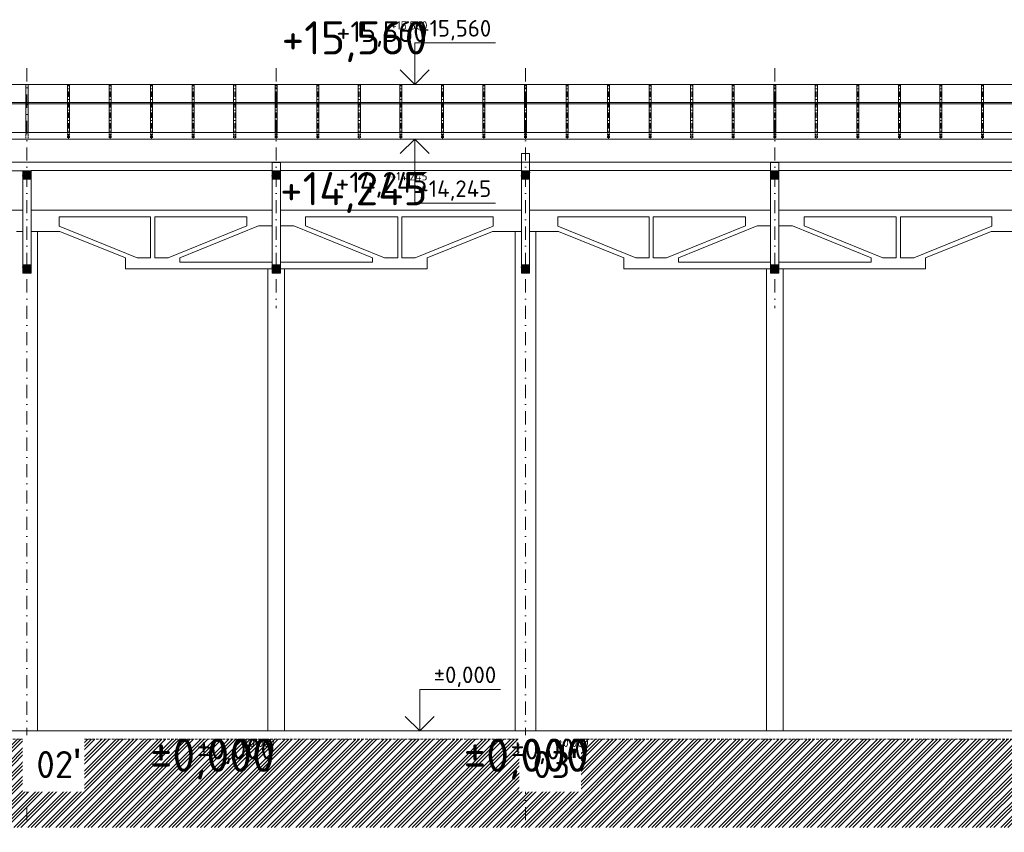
# Model space of a CAD drawing. Header units: millimetres. Extents: x -725694 to 4766210, y -2984614 to 2187451.
# Tile 38 of 256: x 17825 to 41525, y -47075 to -27518. Entities that reach past the tile are written whole.
import ezdxf
from ezdxf.enums import TextEntityAlignment as Align

# ---------------------------------------------------------------- set-up
doc = ezdxf.new("R2010")
doc.units = ezdxf.units.MM
for name, pattern in [('CENTERX2', [101.6, 63.5, -12.7, 12.7, -12.7]), ('DASHDOT', [25.4, 12.7, -6.35, 0, -6.35]), ('DIVIDE', [31.75, 12.7, -6.35, 0, -6.35, 0, -6.35]), ('HIDDEN', [9.525, 6.35, -3.175]), ('ČÁRKOVANÁ', [19.05, 12.7, -6.35])]:
    doc.linetypes.add(name, pattern=pattern)
for name, color, linetype in [('0 @ 1', 7, 'Continuous'), ('0 @ 10', 7, 'Continuous'), ('0 @ 100', 7, 'Continuous'), ('0 @ 200', 7, 'Continuous'), ('0 @ 250 (1)', 7, 'Continuous'), ('0 @ 250 (2)', 7, 'Continuous'), ('0 @ 400', 7, 'Continuous')]:
    doc.layers.add(name, color=color, linetype=linetype)
for name, color, linetype, lineweight in [('A99_N_kce-pohl', 7, 'Continuous', 9), ('A99_N_kce-rez-sil', 7, 'Continuous', 18), ('A99_N_koty-200-vysk', 7, 'Continuous', 9), ('A99_N_sraf', 7, 'Continuous', 0), ('A99_N_sraf @ 100', 7, 'Continuous', 0), ('A99_N_sraf @ 200', 7, 'Continuous', 0), ('A99_N_sraf @ 50 (2)', 7, 'Continuous', 0), ('A99_N_txt-popis-200', 7, 'Continuous', 5), ('A99_S_kce-pohl', 7, 'Continuous', 5), ('A99_S_kce-rez-sil', 7, 'Continuous', 15), ('A99_S_osy', 7, 'CENTERX2', 5), ('PBS - odstupy', 1, 'DIVIDE', 30)]:
    doc.layers.add(name, color=color, linetype=linetype, lineweight=lineweight)
doc.styles.add('A99_kota', font='isocpeur.ttf', dxfattribs={"height": 2})
doc.styles.add('ad_popis 100', font='isocpeur.ttf', dxfattribs={"height": 200})
pattern_1 = [(45, (12240, -250), (-28.28427, 28.28427), []), (45, (12251.314, -250), (-28.28427, 28.28427), []), (45, (12273.94, -250), (-16.970563, 39.59798), [16, -8, 0, -8])]
pattern_2 = [(45, (12240, -2450), (-28.28427, 28.28427), []), (45, (12251.314, -2450), (-28.28427, 28.28427), []), (45, (12273.94, -2450), (-16.970563, 39.59798), [16, -8, 0, -8])]
pattern_3 = [(45, (24240, -250), (-28.28427, 28.28427), []), (45, (24251.314, -250), (-28.28427, 28.28427), []), (45, (24273.94, -250), (-16.970563, 39.59798), [16, -8, 0, -8])]
pattern_4 = [(45, (24240, -2450), (-28.28427, 28.28427), []), (45, (24251.314, -2450), (-28.28427, 28.28427), []), (45, (24273.94, -2450), (-16.970563, 39.59798), [16, -8, 0, -8])]
pattern_5 = [(45, (18240, -250), (-28.28427, 28.28427), []), (45, (18251.314, -250), (-28.28427, 28.28427), []), (45, (18273.94, -250), (-16.970563, 39.59798), [16, -8, 0, -8])]
pattern_6 = [(45, (18240, -2450), (-28.28427, 28.28427), []), (45, (18251.314, -2450), (-28.28427, 28.28427), []), (45, (18273.94, -2450), (-16.970563, 39.59798), [16, -8, 0, -8])]
pattern_7 = [(45, (30240, -250), (-28.28427, 28.28427), []), (45, (30251.314, -250), (-28.28427, 28.28427), []), (45, (30273.94, -250), (-16.970563, 39.59798), [16, -8, 0, -8])]
pattern_8 = [(45, (30240, -2450), (-28.28427, 28.28427), []), (45, (30251.314, -2450), (-28.28427, 28.28427), []), (45, (30273.94, -2450), (-16.970563, 39.59798), [16, -8, 0, -8])]

# ---------------------------------------------------------------- blocks, each defined once
blk = doc.blocks.new('*U113')
at = {"color": 0, "linetype": 'ByBlock', "lineweight": -2}
blk.add_line((-3, 0), (7, 0), dxfattribs=at)
for points in [[(0, 0), (0, 5), (0, 5), (9.7, 5)], [(-1.75, 1.75), (0, 0), (1.75, 1.75)]]:
    blk.add_lwpolyline(points, dxfattribs=at)
at = {"color": 0, "linetype": 'ByBlock', "lineweight": -2, "style": 'A99_kota'}
for tag, p in [('VYSKA', (9.2, 7.75)), ('POPIS', (9.2, 4.5))]:
    blk.add_attdef(tag, text='', height=2, dxfattribs=at).set_placement(p, align=Align.TOP_RIGHT)
blk = doc.blocks.new('*U6308')
at = {"layer": 'A99_N_koty-200-vysk', "lineweight": 5}
ref = blk.add_blockref('*U113', (146252, -44635), dxfattribs=dict(at, xscale=200, yscale=200, zscale=200))
ref.add_attrib('VYSKA', '±0,000', dxfattribs={"layer": '0 @ 400', "color": 0, "linetype": 'ByBlock', "lineweight": -2, "height": 800, "style": 'A99_kota'}).set_placement((23965, -44820), align=Align.TOP_RIGHT)
ref = blk.add_blockref('*U113', (146252, -44635), dxfattribs=dict(at, xscale=200, yscale=200, zscale=200))
ref.add_attrib('VYSKA', '±0,000', dxfattribs={"layer": '0 @ 250 (1)', "color": 0, "linetype": 'ByBlock', "lineweight": -2, "height": 500, "style": 'A99_kota'}).set_placement((23965, -44820), align=Align.TOP_RIGHT)
ref = blk.add_blockref('*U113', (146252, -44635), dxfattribs=dict(at, xscale=200, yscale=200, zscale=200))
ref.add_attrib('VYSKA', '±0,000', dxfattribs={"layer": '0 @ 250 (2)', "color": 0, "linetype": 'ByBlock', "lineweight": -2, "height": 500, "style": 'A99_kota'}).set_placement((23965, -44820), align=Align.TOP_RIGHT)
ref = blk.add_blockref('*U113', (146252, -44635), dxfattribs=dict(at, xscale=200, yscale=200, zscale=200))
ref.add_attrib('VYSKA', '±0,000', dxfattribs={"layer": '0 @ 100', "color": 0, "linetype": 'ByBlock', "lineweight": -2, "height": 200, "style": 'A99_kota'}).set_placement((23965, -44820), align=Align.TOP_RIGHT)
ref = blk.add_blockref('*U113', (146252, -44635), dxfattribs=dict(at, xscale=200, yscale=200, zscale=200))
ref.add_attrib('VYSKA', '±0,000', dxfattribs={"layer": '0 @ 10', "color": 0, "linetype": 'ByBlock', "lineweight": -2, "height": 20, "style": 'A99_kota'}).set_placement((23965, -44820), align=Align.TOP_RIGHT)
ref = blk.add_blockref('*U113', (146252, -44635), dxfattribs=dict(at, xscale=200, yscale=200, zscale=200))
ref.add_attrib('VYSKA', '±0,000', dxfattribs={"layer": '0 @ 1', "color": 0, "linetype": 'ByBlock', "lineweight": -2, "height": 2, "style": 'A99_kota'}).set_placement((23965, -44820), align=Align.TOP_RIGHT)
blk = doc.blocks.new('*U124')
at = {"color": 0, "linetype": 'ByBlock', "lineweight": -2}
blk.add_line((-3, 0), (7, 0), dxfattribs=at)
for points in [[(0, 0), (0, 5), (0, 5), (9.7, 5)], [(-1.75, 1.75), (0, 0), (1.75, 1.75)]]:
    blk.add_lwpolyline(points, dxfattribs=at)
at = {"color": 0, "linetype": 'ByBlock', "lineweight": -2, "style": 'A99_kota'}
for tag, p in [('VYSKA', (9.2, 7.75)), ('POPIS', (9.2, 4.5))]:
    blk.add_attdef(tag, text='', height=2, dxfattribs=at).set_placement(p, align=Align.TOP_RIGHT)
blk = doc.blocks.new('*U6391')
at = {"layer": 'A99_N_koty-200-vysk', "lineweight": 5}
ref = blk.add_blockref('*U124', (27335, -29075), dxfattribs=dict(at, xscale=200, yscale=200, zscale=200))
ref.add_attrib('VYSKA', '+15,560', dxfattribs={"layer": '0 @ 400', "color": 0, "linetype": 'ByBlock', "lineweight": -2, "height": 800, "style": 'A99_kota'}).set_placement((27640, -27555), align=Align.TOP_RIGHT)
ref = blk.add_blockref('*U124', (27335, -29075), dxfattribs=dict(at, xscale=200, yscale=200, zscale=200))
ref.add_attrib('VYSKA', '+15,560', dxfattribs={"layer": '0 @ 250 (1)', "color": 0, "linetype": 'ByBlock', "lineweight": -2, "height": 500, "style": 'A99_kota'}).set_placement((27640, -27555), align=Align.TOP_RIGHT)
ref = blk.add_blockref('*U124', (27335, -29075), dxfattribs=dict(at, xscale=200, yscale=200, zscale=200))
ref.add_attrib('VYSKA', '+15,560', dxfattribs={"layer": '0 @ 250 (2)', "color": 0, "linetype": 'ByBlock', "lineweight": -2, "height": 500, "style": 'A99_kota'}).set_placement((27640, -27555), align=Align.TOP_RIGHT)
ref = blk.add_blockref('*U124', (27335, -29075), dxfattribs=dict(at, xscale=200, yscale=200, zscale=200))
ref.add_attrib('VYSKA', '+15,560', dxfattribs={"layer": '0 @ 100', "color": 0, "linetype": 'ByBlock', "lineweight": -2, "height": 200, "style": 'A99_kota'}).set_placement((27640, -27555), align=Align.TOP_RIGHT)
ref = blk.add_blockref('*U124', (27335, -29075), dxfattribs=dict(at, xscale=200, yscale=200, zscale=200))
ref.add_attrib('VYSKA', '+15,560', dxfattribs={"layer": '0 @ 200', "color": 0, "linetype": 'ByBlock', "lineweight": -2, "height": 400, "style": 'A99_kota'}).set_placement((29175, -27525), align=Align.TOP_RIGHT)
ref = blk.add_blockref('*U124', (27335, -29075), dxfattribs=dict(at, xscale=200, yscale=200, zscale=200))
ref.add_attrib('VYSKA', '+15,560', dxfattribs={"layer": '0 @ 1', "color": 0, "linetype": 'ByBlock', "lineweight": -2, "height": 2, "style": 'A99_kota'}).set_placement((27640, -27555), align=Align.TOP_RIGHT)
ref = blk.add_blockref('*U124', (27335, -29075), dxfattribs=dict(at, xscale=200, yscale=200, zscale=200))
ref.add_attrib('VYSKA', '+15,560', dxfattribs={"layer": '0 @ 10', "color": 0, "linetype": 'ByBlock', "lineweight": -2, "height": 20, "style": 'A99_kota'}).set_placement((27640, -27555), align=Align.TOP_RIGHT)
blk = doc.blocks.new('*U135')
at = {"color": 0, "linetype": 'ByBlock', "lineweight": -2}
blk.add_line((-3, 0), (7, 0), dxfattribs=at)
for points in [[(-1.75, -1.75), (0, 0), (1.75, -1.75)], [(0, 0), (0, -7.72), (0, -7.72), (9.7, -7.72)]]:
    blk.add_lwpolyline(points, dxfattribs=at)
at = {"color": 0, "linetype": 'ByBlock', "lineweight": -2, "style": 'A99_kota'}
for tag, p in [('VYSKA', (9.2, -4.97)), ('POPIS', (9.2, -8.22))]:
    blk.add_attdef(tag, text='', height=2, dxfattribs=at).set_placement(p, align=Align.TOP_RIGHT)
blk = doc.blocks.new('*U6392')
at = {"layer": 'A99_N_koty-200-vysk', "lineweight": 5}
ref = blk.add_blockref('*U135', (27335, -30390), dxfattribs=dict(at, xscale=200, yscale=200, zscale=200))
ref.add_attrib('VYSKA', '+14,245', dxfattribs={"layer": '0 @ 400', "color": 0, "linetype": 'ByBlock', "lineweight": -2, "height": 800, "style": 'A99_kota'}).set_placement((27640, -31185), align=Align.TOP_RIGHT)
ref = blk.add_blockref('*U135', (27335, -30390), dxfattribs=dict(at, xscale=200, yscale=200, zscale=200))
ref.add_attrib('VYSKA', '+14,245', dxfattribs={"layer": '0 @ 250 (1)', "color": 0, "linetype": 'ByBlock', "lineweight": -2, "height": 500, "style": 'A99_kota'}).set_placement((27640, -31185), align=Align.TOP_RIGHT)
ref = blk.add_blockref('*U135', (27335, -30390), dxfattribs=dict(at, xscale=200, yscale=200, zscale=200))
ref.add_attrib('VYSKA', '+14,245', dxfattribs={"layer": '0 @ 250 (2)', "color": 0, "linetype": 'ByBlock', "lineweight": -2, "height": 500, "style": 'A99_kota'}).set_placement((27640, -31185), align=Align.TOP_RIGHT)
ref = blk.add_blockref('*U135', (27335, -30390), dxfattribs=dict(at, xscale=200, yscale=200, zscale=200))
ref.add_attrib('VYSKA', '+14,245', dxfattribs={"layer": '0 @ 100', "color": 0, "linetype": 'ByBlock', "lineweight": -2, "height": 200, "style": 'A99_kota'}).set_placement((27640, -31185), align=Align.TOP_RIGHT)
ref = blk.add_blockref('*U135', (27335, -30390), dxfattribs=dict(at, xscale=200, yscale=200, zscale=200))
ref.add_attrib('VYSKA', '+14,245', dxfattribs={"layer": '0 @ 200', "color": 0, "linetype": 'ByBlock', "lineweight": -2, "height": 400, "style": 'A99_kota'}).set_placement((29175, -31385), align=Align.TOP_RIGHT)
ref = blk.add_blockref('*U135', (27335, -30390), dxfattribs=dict(at, xscale=200, yscale=200, zscale=200))
ref.add_attrib('VYSKA', '+14,245', dxfattribs={"layer": '0 @ 1', "color": 0, "linetype": 'ByBlock', "lineweight": -2, "height": 2, "style": 'A99_kota'}).set_placement((27640, -31185), align=Align.TOP_RIGHT)
ref = blk.add_blockref('*U135', (27335, -30390), dxfattribs=dict(at, xscale=200, yscale=200, zscale=200))
ref.add_attrib('VYSKA', '+14,245', dxfattribs={"layer": '0 @ 10', "color": 0, "linetype": 'ByBlock', "lineweight": -2, "height": 20, "style": 'A99_kota'}).set_placement((27640, -31185), align=Align.TOP_RIGHT)
blk = doc.blocks.new('*U6393')
at = {"layer": 'A99_N_koty-200-vysk', "lineweight": 5}
ref = blk.add_blockref('*U113', (27455, -44635), dxfattribs=dict(at, xscale=200, yscale=200, zscale=200))
ref.add_attrib('VYSKA', '±0,000', dxfattribs={"layer": '0 @ 200', "color": 0, "linetype": 'ByBlock', "lineweight": -2, "height": 400, "style": 'A99_kota'}).set_placement((29295, -43085), align=Align.TOP_RIGHT)
ref = blk.add_blockref('*U113', (27455, -44635), dxfattribs=dict(at, xscale=200, yscale=200, zscale=200))
ref.add_attrib('VYSKA', '±0,000', dxfattribs={"layer": '0 @ 100', "color": 0, "linetype": 'ByBlock', "lineweight": -2, "height": 200, "style": 'A99_kota'}).set_placement((31520, -44820), align=Align.TOP_RIGHT)
ref = blk.add_blockref('*U113', (27455, -44635), dxfattribs=dict(at, xscale=200, yscale=200, zscale=200))
ref.add_attrib('VYSKA', '±0,000', dxfattribs={"layer": '0 @ 1', "color": 0, "linetype": 'ByBlock', "lineweight": -2, "height": 2, "style": 'A99_kota'}).set_placement((31520, -44820), align=Align.TOP_RIGHT)
ref = blk.add_blockref('*U113', (27455, -44635), dxfattribs=dict(at, xscale=200, yscale=200, zscale=200))
ref.add_attrib('VYSKA', '±0,000', dxfattribs={"layer": '0 @ 400', "color": 0, "linetype": 'ByBlock', "lineweight": -2, "height": 800, "style": 'A99_kota'}).set_placement((31520, -44820), align=Align.TOP_RIGHT)
ref = blk.add_blockref('*U113', (27455, -44635), dxfattribs=dict(at, xscale=200, yscale=200, zscale=200))
ref.add_attrib('VYSKA', '±0,000', dxfattribs={"layer": '0 @ 10', "color": 0, "linetype": 'ByBlock', "lineweight": -2, "height": 20, "style": 'A99_kota'}).set_placement((31520, -44820), align=Align.TOP_RIGHT)
ref = blk.add_blockref('*U113', (27455, -44635), dxfattribs=dict(at, xscale=200, yscale=200, zscale=200))
ref.add_attrib('VYSKA', '±0,000', dxfattribs={"layer": '0 @ 250 (1)', "color": 0, "linetype": 'ByBlock', "lineweight": -2, "height": 500, "style": 'A99_kota'}).set_placement((31520, -44820), align=Align.TOP_RIGHT)
ref = blk.add_blockref('*U113', (27455, -44635), dxfattribs=dict(at, xscale=200, yscale=200, zscale=200))
ref.add_attrib('VYSKA', '±0,000', dxfattribs={"layer": '0 @ 250 (2)', "color": 0, "linetype": 'ByBlock', "lineweight": -2, "height": 500, "style": 'A99_kota'}).set_placement((31520, -44820), align=Align.TOP_RIGHT)
blk = doc.blocks.new('*U6329')
at = {"layer": 'A99_N_sraf @ 100', "lineweight": 0, "ltscale": 2, "transparency": 33554687}
h = blk.add_hatch(dxfattribs=at)
h.set_pattern_fill('ZELEZOBETON', color=256, scale=8)
h.set_pattern_definition(pattern_1)
h.paths.add_polyline_path([(18100, -31355), (18100, -31155), (17900, -31155), (17900, -31355)])
at = {"layer": 'A99_N_sraf @ 200', "lineweight": 0, "ltscale": 2, "transparency": 33554687}
h = blk.add_hatch(dxfattribs=at)
h.set_pattern_fill('ZELEZOBETON', color=256, scale=8)
h.set_pattern_definition(pattern_1)
h.paths.add_polyline_path([(18100, -31355), (18100, -31155), (17900, -31155), (17900, -31355)])
at = {"layer": 'A99_N_sraf @ 50 (2)', "lineweight": 0, "ltscale": 2, "transparency": 33554687}
h = blk.add_hatch(dxfattribs=at)
h.set_pattern_fill('ZELEZOBETON', color=256, scale=8)
h.set_pattern_definition(pattern_1)
h.paths.add_polyline_path([(18100, -31355), (18100, -31155), (17900, -31155), (17900, -31355)])
blk = doc.blocks.new('*U6330')
at = {"layer": 'A99_N_sraf @ 100', "lineweight": 0, "ltscale": 2, "transparency": 33554687}
h = blk.add_hatch(dxfattribs=at)
h.set_pattern_fill('ZELEZOBETON', color=256, scale=8)
h.set_pattern_definition(pattern_2)
h.paths.add_polyline_path([(18100, -33615), (18100, -33417), (17900, -33417), (17900, -33615)])
at = {"layer": 'A99_N_sraf @ 200', "lineweight": 0, "ltscale": 2, "transparency": 33554687}
h = blk.add_hatch(dxfattribs=at)
h.set_pattern_fill('ZELEZOBETON', color=256, scale=8)
h.set_pattern_definition(pattern_2)
h.paths.add_polyline_path([(18100, -33615), (18100, -33417), (17900, -33417), (17900, -33615)])
at = {"layer": 'A99_N_sraf @ 50 (2)', "lineweight": 0, "ltscale": 2, "transparency": 33554687}
h = blk.add_hatch(dxfattribs=at)
h.set_pattern_fill('ZELEZOBETON', color=256, scale=8)
h.set_pattern_definition(pattern_2)
h.paths.add_polyline_path([(18100, -33615), (18100, -33417), (17900, -33417), (17900, -33615)])
blk = doc.blocks.new('*U6346')
at = {"layer": 'A99_N_sraf @ 100', "lineweight": 0, "ltscale": 2, "transparency": 33554687}
h = blk.add_hatch(dxfattribs=at)
h.set_pattern_fill('ZELEZOBETON', color=256, scale=8)
h.set_pattern_definition(pattern_3)
h.paths.add_polyline_path([(30100, -31355), (30100, -31155), (29900, -31155), (29900, -31355)])
at = {"layer": 'A99_N_sraf @ 200', "lineweight": 0, "ltscale": 2, "transparency": 33554687}
h = blk.add_hatch(dxfattribs=at)
h.set_pattern_fill('ZELEZOBETON', color=256, scale=8)
h.set_pattern_definition(pattern_3)
h.paths.add_polyline_path([(30100, -31355), (30100, -31155), (29900, -31155), (29900, -31355)])
at = {"layer": 'A99_N_sraf @ 50 (2)', "lineweight": 0, "ltscale": 2, "transparency": 33554687}
h = blk.add_hatch(dxfattribs=at)
h.set_pattern_fill('ZELEZOBETON', color=256, scale=8)
h.set_pattern_definition(pattern_3)
h.paths.add_polyline_path([(30100, -31355), (30100, -31155), (29900, -31155), (29900, -31355)])
blk = doc.blocks.new('*U6347')
at = {"layer": 'A99_N_sraf @ 100', "lineweight": 0, "ltscale": 2, "transparency": 33554687}
h = blk.add_hatch(dxfattribs=at)
h.set_pattern_fill('ZELEZOBETON', color=256, scale=8)
h.set_pattern_definition(pattern_4)
h.paths.add_polyline_path([(30100, -33615), (30100, -33417), (29900, -33417), (29900, -33615)])
at = {"layer": 'A99_N_sraf @ 200', "lineweight": 0, "ltscale": 2, "transparency": 33554687}
h = blk.add_hatch(dxfattribs=at)
h.set_pattern_fill('ZELEZOBETON', color=256, scale=8)
h.set_pattern_definition(pattern_4)
h.paths.add_polyline_path([(30100, -33615), (30100, -33417), (29900, -33417), (29900, -33615)])
at = {"layer": 'A99_N_sraf @ 50 (2)', "lineweight": 0, "ltscale": 2, "transparency": 33554687}
h = blk.add_hatch(dxfattribs=at)
h.set_pattern_fill('ZELEZOBETON', color=256, scale=8)
h.set_pattern_definition(pattern_4)
h.paths.add_polyline_path([(30100, -33615), (30100, -33417), (29900, -33417), (29900, -33615)])
blk = doc.blocks.new('*U6370')
at = {"layer": 'A99_N_sraf @ 100', "lineweight": 0, "ltscale": 2, "transparency": 33554687}
h = blk.add_hatch(dxfattribs=at)
h.set_pattern_fill('ZELEZOBETON', color=256, scale=8)
h.set_pattern_definition(pattern_5)
h.paths.add_polyline_path([(24100, -31355), (24100, -31155), (23900, -31155), (23900, -31355)])
at = {"layer": 'A99_N_sraf @ 200', "lineweight": 0, "ltscale": 2, "transparency": 33554687}
h = blk.add_hatch(dxfattribs=at)
h.set_pattern_fill('ZELEZOBETON', color=256, scale=8)
h.set_pattern_definition(pattern_5)
h.paths.add_polyline_path([(24100, -31355), (24100, -31155), (23900, -31155), (23900, -31355)])
at = {"layer": 'A99_N_sraf @ 50 (2)', "lineweight": 0, "ltscale": 2, "transparency": 33554687}
h = blk.add_hatch(dxfattribs=at)
h.set_pattern_fill('ZELEZOBETON', color=256, scale=8)
h.set_pattern_definition(pattern_5)
h.paths.add_polyline_path([(24100, -31355), (24100, -31155), (23900, -31155), (23900, -31355)])
blk = doc.blocks.new('*U6371')
at = {"layer": 'A99_N_sraf @ 100', "lineweight": 0, "ltscale": 2, "transparency": 33554687}
h = blk.add_hatch(dxfattribs=at)
h.set_pattern_fill('ZELEZOBETON', color=256, scale=8)
h.set_pattern_definition(pattern_6)
h.paths.add_polyline_path([(24100, -33615), (24100, -33417), (23900, -33417), (23900, -33615)])
at = {"layer": 'A99_N_sraf @ 200', "lineweight": 0, "ltscale": 2, "transparency": 33554687}
h = blk.add_hatch(dxfattribs=at)
h.set_pattern_fill('ZELEZOBETON', color=256, scale=8)
h.set_pattern_definition(pattern_6)
h.paths.add_polyline_path([(24100, -33615), (24100, -33417), (23900, -33417), (23900, -33615)])
at = {"layer": 'A99_N_sraf @ 50 (2)', "lineweight": 0, "ltscale": 2, "transparency": 33554687}
h = blk.add_hatch(dxfattribs=at)
h.set_pattern_fill('ZELEZOBETON', color=256, scale=8)
h.set_pattern_definition(pattern_6)
h.paths.add_polyline_path([(24100, -33615), (24100, -33417), (23900, -33417), (23900, -33615)])
blk = doc.blocks.new('*U6372')
at = {"layer": 'A99_N_sraf @ 100', "lineweight": 0, "ltscale": 2, "transparency": 33554687}
h = blk.add_hatch(dxfattribs=at)
h.set_pattern_fill('ZELEZOBETON', color=256, scale=8)
h.set_pattern_definition(pattern_7)
h.paths.add_polyline_path([(36100, -31355), (36100, -31155), (35900, -31155), (35900, -31355)])
at = {"layer": 'A99_N_sraf @ 200', "lineweight": 0, "ltscale": 2, "transparency": 33554687}
h = blk.add_hatch(dxfattribs=at)
h.set_pattern_fill('ZELEZOBETON', color=256, scale=8)
h.set_pattern_definition(pattern_7)
h.paths.add_polyline_path([(36100, -31355), (36100, -31155), (35900, -31155), (35900, -31355)])
at = {"layer": 'A99_N_sraf @ 50 (2)', "lineweight": 0, "ltscale": 2, "transparency": 33554687}
h = blk.add_hatch(dxfattribs=at)
h.set_pattern_fill('ZELEZOBETON', color=256, scale=8)
h.set_pattern_definition(pattern_7)
h.paths.add_polyline_path([(36100, -31355), (36100, -31155), (35900, -31155), (35900, -31355)])
blk = doc.blocks.new('*U6373')
at = {"layer": 'A99_N_sraf @ 100', "lineweight": 0, "ltscale": 2, "transparency": 33554687}
h = blk.add_hatch(dxfattribs=at)
h.set_pattern_fill('ZELEZOBETON', color=256, scale=8)
h.set_pattern_definition(pattern_8)
h.paths.add_polyline_path([(36100, -33615), (36100, -33417), (35900, -33417), (35900, -33615)])
at = {"layer": 'A99_N_sraf @ 200', "lineweight": 0, "ltscale": 2, "transparency": 33554687}
h = blk.add_hatch(dxfattribs=at)
h.set_pattern_fill('ZELEZOBETON', color=256, scale=8)
h.set_pattern_definition(pattern_8)
h.paths.add_polyline_path([(36100, -33615), (36100, -33417), (35900, -33417), (35900, -33615)])
at = {"layer": 'A99_N_sraf @ 50 (2)', "lineweight": 0, "ltscale": 2, "transparency": 33554687}
h = blk.add_hatch(dxfattribs=at)
h.set_pattern_fill('ZELEZOBETON', color=256, scale=8)
h.set_pattern_definition(pattern_8)
h.paths.add_polyline_path([(36100, -33615), (36100, -33417), (35900, -33417), (35900, -33615)])

msp = doc.modelspace()

# ---------------------------------------------------------------- hatches: boundary and pattern name
at = {"layer": 'A99_N_sraf @ 200', "linetype": 'Continuous', "lineweight": 0}
h = msp.add_hatch(dxfattribs=at)
h.set_pattern_fill('ZEM_PUVODNI', color=256, scale=0.3, angle=90)
h.set_pattern_definition([(225, (-1008875, 174330), (169.705627, -169.705627), []), (225, (-1008959.85, 174330), (169.705627, -169.705627), []), (225, (-1009044.7, 174330), (169.705627, -169.705627), [])])
h.paths.add_polyline_path([(-150, -44835), (-150, -46960), (155112.5, -46960), (155112.5, -44835)])

# ---------------------------------------------------------------- linework, layer by layer
at = {"layer": 'A99_N_kce-pohl', "color": 1, "linetype": 'Continuous'}
for p, q in [((17975, -30215), (17975, -29075)), ((18025, -30215), (18025, -29075)), ((18975, -30210), (18975, -29075)), ((19025, -30210), (19025, -29075)), ((19975, -30210), (19975, -29075)), ((20025, -30210), (20025, -29075)), ((20975, -30210), (20975, -29075)), ((21025, -30210), (21025, -29075)), ((21975, -30210), (21975, -29075)), ((22025, -30210), (22025, -29075)), ((22975, -30210), (22975, -29075)), ((23025, -30210), (23025, -29075)), ((23975, -30210), (23975, -29075)), ((24025, -30210), (24025, -29075)), ((24975, -30210), (24975, -29075)), ((25025, -30210), (25025, -29075)), ((25975, -30210), (25975, -29075)), ((26025, -30210), (26025, -29075)), ((26975, -30210), (26975, -29075)), ((27025, -30210), (27025, -29075)), ((27975, -30210), (27975, -29075)), ((28025, -30210), (28025, -29075)), ((28975, -30210), (28975, -29075)), ((29025, -30210), (29025, -29075)), ((29975, -30210), (29975, -29075)), ((30025, -30210), (30025, -29075)), ((30975, -30210), (30975, -29075)), ((31025, -30210), (31025, -29075)), ((31975, -30210), (31975, -29075)), ((32025, -30210), (32025, -29075)), ((32975, -30210), (32975, -29075)), ((33025, -30210), (33025, -29075)), ((33975, -30210), (33975, -29075)), ((34025, -30210), (34025, -29075)), ((34975, -30210), (34975, -29075)), ((35025, -30210), (35025, -29075)), ((35975, -30210), (35975, -29075)), ((36025, -30210), (36025, -29075)), ((36975, -30210), (36975, -29075)), ((37025, -30210), (37025, -29075)), ((37975, -30210), (37975, -29075)), ((38025, -30210), (38025, -29075)), ((38975, -30210), (38975, -29075)), ((39025, -30210), (39025, -29075)), ((39975, -30210), (39975, -29075)), ((40025, -30210), (40025, -29075)), ((40975, -30210), (40975, -29075)), ((41025, -30210), (41025, -29075))]:
    msp.add_line(p, q, dxfattribs=at)
at = {"layer": 'A99_N_kce-pohl', "color": 1, "linetype": 'DASHDOT', "lineweight": 5, "ltscale": 10}
for p, q in [((19000, -30390), (19000, -29075)), ((20000, -30390), (20000, -29075)), ((21000, -30390), (21000, -29075)), ((22000, -30390), (22000, -29075)), ((23000, -30390), (23000, -29075)), ((24000, -30390), (24000, -29075)), ((25000, -30390), (25000, -29075)), ((26000, -30390), (26000, -29075)), ((27000, -30390), (27000, -29075)), ((28000, -30390), (28000, -29075)), ((29000, -30390), (29000, -29075)), ((30000, -30390), (30000, -29075)), ((31000, -30390), (31000, -29075)), ((32000, -30390), (32000, -29075)), ((33000, -30390), (33000, -29075)), ((34000, -30390), (34000, -29075)), ((35000, -30390), (35000, -29075)), ((36000, -30390), (36000, -29075)), ((37000, -30390), (37000, -29075)), ((38000, -30390), (38000, -29075)), ((39000, -30390), (39000, -29075)), ((40000, -30390), (40000, -29075)), ((41000, -30390), (41000, -29075))]:
    msp.add_line(p, q, dxfattribs=at)
at = {"layer": 'A99_N_kce-pohl', "color": 1, "linetype": 'Continuous'}
for points in [[(11930, -29075), (144620, -29075)], [(144550, -30230), (12000, -30230)]]:
    msp.add_lwpolyline(points, dxfattribs=at)
at = {"layer": 'A99_N_kce-pohl', "color": 1, "linetype": 'Continuous', "lineweight": 9, "flags": 128}
for points in [[(17975, -29540), (18025, -29540), (18025, -29557.5), (17975, -29557.5)], [(23975, -29540), (24025, -29540), (24025, -29557.5), (23975, -29557.5)], [(24975, -29540), (25025, -29540), (25025, -29557.5), (24975, -29557.5)], [(25975, -29540), (26025, -29540), (26025, -29557.5), (25975, -29557.5)], [(26975, -29540), (27025, -29540), (27025, -29557.5), (26975, -29557.5)], [(27975, -29540), (28025, -29540), (28025, -29557.5), (27975, -29557.5)], [(28975, -29540), (29025, -29540), (29025, -29557.5), (28975, -29557.5)], [(29975, -29540), (30025, -29540), (30025, -29557.5), (29975, -29557.5)], [(30975, -29540), (31025, -29540), (31025, -29557.5), (30975, -29557.5)], [(31975, -29540), (32025, -29540), (32025, -29557.5), (31975, -29557.5)], [(32975, -29540), (33025, -29540), (33025, -29557.5), (32975, -29557.5)], [(33975, -29540), (34025, -29540), (34025, -29557.5), (33975, -29557.5)], [(34975, -29540), (35025, -29540), (35025, -29557.5), (34975, -29557.5)], [(35975, -29540), (36025, -29540), (36025, -29557.5), (35975, -29557.5)], [(36975, -29540), (37025, -29540), (37025, -29557.5), (36975, -29557.5)], [(37975, -29540), (38025, -29540), (38025, -29557.5), (37975, -29557.5)], [(38975, -29540), (39025, -29540), (39025, -29557.5), (38975, -29557.5)], [(39975, -29540), (40025, -29540), (40025, -29557.5), (39975, -29557.5)], [(40975, -29540), (41025, -29540), (41025, -29557.5), (40975, -29557.5)]]:
    msp.add_lwpolyline(points, close=True, dxfattribs=at)
at = {"layer": 'A99_N_kce-pohl', "color": 1, "linetype": 'ČÁRKOVANÁ', "ltscale": 3}
for points in [[(17975, -30215), (17975, -30395)], [(18025, -30215), (18025, -30395)], [(18975, -30210), (18975, -30390)], [(19025, -30210), (19025, -30390)], [(19975, -30210), (19975, -30390)], [(20025, -30210), (20025, -30390)], [(20975, -30210), (20975, -30390)], [(21025, -30210), (21025, -30390)], [(21975, -30210), (21975, -30390)], [(22025, -30210), (22025, -30390)], [(22975, -30210), (22975, -30390)], [(23025, -30210), (23025, -30390)], [(23975, -30210), (23975, -30390)], [(24025, -30210), (24025, -30390)], [(24975, -30210), (24975, -30390)], [(25025, -30210), (25025, -30390)], [(25975, -30210), (25975, -30390)], [(26025, -30210), (26025, -30390)], [(26975, -30210), (26975, -30390)], [(27025, -30210), (27025, -30390)], [(27975, -30210), (27975, -30390)], [(28025, -30210), (28025, -30390)], [(28975, -30210), (28975, -30390)], [(29025, -30210), (29025, -30390)], [(29975, -30210), (29975, -30390)], [(30025, -30210), (30025, -30390)], [(30975, -30210), (30975, -30390)], [(31025, -30210), (31025, -30390)], [(31975, -30210), (31975, -30390)], [(32025, -30210), (32025, -30390)], [(32975, -30210), (32975, -30390)], [(33025, -30210), (33025, -30390)], [(33975, -30210), (33975, -30390)], [(34025, -30210), (34025, -30390)], [(34975, -30210), (34975, -30390)], [(35025, -30210), (35025, -30390)], [(35975, -30210), (35975, -30390)], [(36025, -30210), (36025, -30390)], [(36975, -30210), (36975, -30390)], [(37025, -30210), (37025, -30390)], [(37975, -30210), (37975, -30390)], [(38025, -30210), (38025, -30390)], [(38975, -30210), (38975, -30390)], [(39025, -30210), (39025, -30390)], [(39975, -30210), (39975, -30390)], [(40025, -30210), (40025, -30390)], [(40975, -30210), (40975, -30390)], [(41025, -30210), (41025, -30390)]]:
    msp.add_lwpolyline(points, dxfattribs=at)
at = {"layer": 'A99_N_kce-rez-sil', "color": 1, "linetype": 'Continuous', "flags": 128}
for points in [[(144620, -29510), (11930, -29510)], [(144550, -29540), (11965, -29540)]]:
    msp.add_lwpolyline(points, dxfattribs=at)
at = {"layer": 'A99_N_kce-rez-sil', "color": 1, "linetype": 'Continuous', "lineweight": 9, "flags": 128}
for points in [[(18975, -29540), (19025, -29540), (19025, -29557.5), (18975, -29557.5)], [(19975, -29540), (20025, -29540), (20025, -29557.5), (19975, -29557.5)], [(20975, -29540), (21025, -29540), (21025, -29557.5), (20975, -29557.5)], [(21975, -29540), (22025, -29540), (22025, -29557.5), (21975, -29557.5)], [(22975, -29540), (23025, -29540), (23025, -29557.5), (22975, -29557.5)]]:
    msp.add_lwpolyline(points, close=True, dxfattribs=at)
at = {"layer": 'A99_S_kce-pohl', "linetype": 'Continuous'}
for p, q in [((29900, -33515), (29900, -30735)), ((30100, -30735), (29900, -30735)), ((29900, -33515), (29900, -30735)), ((30100, -30735), (29900, -30735)), ((30100, -33515), (30100, -30735)), ((30100, -33515), (30100, -30735)), ((23900, -33515), (23900, -30955)), ((24100, -30955), (23900, -30955)), ((24100, -33515), (24100, -30955)), ((35900, -33515), (35900, -30955)), ((36100, -30955), (35900, -30955)), ((36100, -33515), (36100, -30955)), ((17900, -31155), (12100, -31155)), ((17900, -33415), (17900, -31155)), ((23900, -31150.5), (18100, -31150.5)), ((18100, -33415), (18100, -31155)), ((29900, -31150.5), (24100, -31150.5)), ((35900, -31150.5), (30100, -31150.5)), ((41900, -31150.5), (36100, -31150.5)), ((17900, -32105), (12100, -32105)), ((23900, -32105), (18100, -32105)), ((29900, -32105), (24100, -32105)), ((35900, -32105), (30100, -32105)), ((41900, -32105), (36100, -32105)), ((20975, -32265.9), (18776.8, -32265.9)), ((18776.8, -32488.9), (18776.8, -32265.9)), ((20975, -33253.1), (20975, -32265.9)), ((23292.7, -32265.9), (21075, -32265.9)), ((21075, -33253.1), (21075, -32265.9)), ((23292.7, -32480.9), (23292.7, -32265.9)), ((26925, -32265.9), (24707.3, -32265.9)), ((24707.3, -32480.9), (24707.3, -32265.9)), ((26925, -33253.1), (26925, -32265.9)), ((29223.2, -32265.9), (27025, -32265.9)), ((27025, -33253.1), (27025, -32265.9)), ((29223.2, -32488.9), (29223.2, -32265.9)), ((32975, -32265.9), (30776.8, -32265.9)), ((30776.8, -32488.9), (30776.8, -32265.9)), ((32975, -33253.1), (32975, -32265.9)), ((35292.7, -32265.9), (33075, -32265.9)), ((33075, -33253.1), (33075, -32265.9)), ((35292.7, -32480.9), (35292.7, -32265.9)), ((38925, -32265.9), (36707.3, -32265.9)), ((36707.3, -32480.9), (36707.3, -32265.9)), ((38925, -33253.1), (38925, -32265.9)), ((41223.2, -32265.9), (39025, -32265.9)), ((39025, -33253.1), (39025, -32265.9)), ((41223.2, -32488.9), (41223.2, -32265.9)), ((17900, -32611.9), (17750, -32611.9)), ((18100, -32611.9), (18794.8, -32611.9)), ((18250, -44635), (18250, -32611.9)), ((20653.5, -33253.1), (18776.8, -32488.9)), ((20369.5, -33253.1), (18794.8, -32611.9)), ((21396.5, -33253.1), (23292.7, -32480.9)), ((21680.5, -33253.1), (23576.7, -32480.9)), ((23576.7, -32480.9), (23900, -32480.9)), ((24423.3, -32480.9), (24100, -32480.9)), ((26319.5, -33253.1), (24423.3, -32480.9)), ((26603.5, -33253.1), (24707.3, -32480.9)), ((27346.5, -33253.1), (29223.2, -32488.9)), ((27630.5, -33253.1), (29205.2, -32611.9)), ((29900, -32611.9), (29205.2, -32611.9)), ((29750, -44635), (29750, -32611.9)), ((30100, -32611.9), (30794.8, -32611.9)), ((30250, -44635), (30250, -32611.9)), ((32653.5, -33253.1), (30776.8, -32488.9)), ((32369.5, -33253.1), (30794.8, -32611.9)), ((33396.5, -33253.1), (35292.7, -32480.9)), ((33680.5, -33253.1), (35576.7, -32480.9)), ((35576.7, -32480.9), (35900, -32480.9)), ((36423.3, -32480.9), (36100, -32480.9)), ((38319.5, -33253.1), (36423.3, -32480.9)), ((38603.5, -33253.1), (36707.3, -32480.9)), ((39346.5, -33253.1), (41223.2, -32488.9)), ((39630.5, -33253.1), (41205.2, -32611.9)), ((41900, -32611.9), (41205.2, -32611.9)), ((20369.5, -33515), (20369.5, -33253.1)), ((20653.5, -33253.1), (20975, -33253.1)), ((21075, -33253.1), (21396.5, -33253.1)), ((21680.5, -33253.1), (21680.5, -33354.1)), ((23900, -33354.1), (21680.5, -33354.1)), ((26319.5, -33354.1), (24100, -33354.1)), ((26319.5, -33253.1), (26319.5, -33354.1)), ((26925, -33253.1), (26603.5, -33253.1)), ((27346.5, -33253.1), (27025, -33253.1)), ((27630.5, -33515), (27630.5, -33253.1)), ((32369.5, -33515), (32369.5, -33253.1)), ((32653.5, -33253.1), (32975, -33253.1)), ((33075, -33253.1), (33396.5, -33253.1)), ((33680.5, -33253.1), (33680.5, -33354.1)), ((35900, -33354.1), (33680.5, -33354.1)), ((38319.5, -33354.1), (36100, -33354.1)), ((38319.5, -33253.1), (38319.5, -33354.1)), ((38925, -33253.1), (38603.5, -33253.1)), ((39346.5, -33253.1), (39025, -33253.1)), ((39630.5, -33515), (39630.5, -33253.1)), ((27630.5, -33515), (20369.5, -33515)), ((23800, -44635), (23800, -33515)), ((24200, -44635), (24200, -33515)), ((39630.5, -33515), (32369.5, -33515)), ((35800, -44635), (35800, -33515)), ((35900, -33515), (36100, -33515)), ((36200, -44635), (36200, -33515))]:
    msp.add_line(p, q, dxfattribs=at)
for points in [[(144450, -30390), (12100, -30390)], [(12100, -30950), (144450, -30950)]]:
    msp.add_lwpolyline(points, dxfattribs=at)
at = {"layer": 'A99_S_kce-rez-sil', "linetype": 'Continuous'}
msp.add_line((5450, -44635), (150800, -44635), dxfattribs=at)
at = {"layer": 'A99_S_kce-rez-sil', "color": 7, "linetype": 'HIDDEN', "lineweight": 5, "ltscale": 10}
msp.add_line((-150, -44835), (151100, -44835), dxfattribs=at)
at = {"layer": 'A99_S_kce-rez-sil', "linetype": 'Continuous', "flags": 128}
for points in [[(17900, -31155), (18100, -31155), (18100, -31355), (17900, -31355)], [(23900, -31155), (24100, -31155), (24100, -31355), (23900, -31355)], [(29900, -31155), (30100, -31155), (30100, -31355), (29900, -31355)], [(35900, -31155), (36100, -31155), (36100, -31355), (35900, -31355)], [(17900, -33417.3), (18100, -33417.3), (18100, -33615), (17900, -33615)], [(23900, -33417.3), (24100, -33417.3), (24100, -33615), (23900, -33615)], [(29900, -33417.3), (30100, -33417.3), (30100, -33615), (29900, -33615)], [(35900, -33417.3), (36100, -33417.3), (36100, -33615), (35900, -33615)]]:
    msp.add_lwpolyline(points, close=True, dxfattribs=at)
at = {"layer": 'A99_S_osy', "linetype": 'DASHDOT', "lineweight": 5, "ltscale": 25}
for p, q in [((18000, -28685), (18000, -47075)), ((24000, -28685), (24000, -34460)), ((30000, -28685), (30000, -47075)), ((36000, -28685), (36000, -34460))]:
    msp.add_line(p, q, dxfattribs=at)

# ---------------------------------------------------------------- block references
at = {"layer": 'A99_N_sraf', "color": 4, "linetype": 'Continuous', "lineweight": 0}
for name in ['*U6329', '*U6370', '*U6346', '*U6372', '*U6330', '*U6371', '*U6347', '*U6373']:
    msp.add_blockref(name, (0, 0), dxfattribs=at)
at = {"layer": 'PBS - odstupy', "color": 4, "linetype": 'Continuous', "lineweight": 0}
for name in ['*U6391', '*U6392', '*U6308']:
    msp.add_blockref(name, (0, 0), dxfattribs=at)

# ---------------------------------------------------------------- next in the draw order: texts
at = {"layer": 'A99_N_txt-popis-200', "color": 1, "lineweight": 0, "char_height": 650, "attachment_point": 1, "style": 'ad_popis 100', "bg_fill": 2}
for s, insert in [("02{\\fArial|b0|i0|c238|p34;\\H1.08333x;'}", (18225, -45065)), ("03{\\fArial|b0|i0|c238|p34;\\H1.08333x;'}", (30175, -45065))]:
    msp.add_mtext_dynamic_manual_height_columns(s, width=832.5, gutter_width=1000, heights=[0], dxfattribs=dict(at, insert=insert))

# ---------------------------------------------------------------- next in the draw order: block references
at = {"layer": 'PBS - odstupy', "color": 4, "linetype": 'Continuous', "lineweight": 0}
msp.add_blockref('*U6393', (0, 0), dxfattribs=at)

doc.saveas('drawing.dxf')
